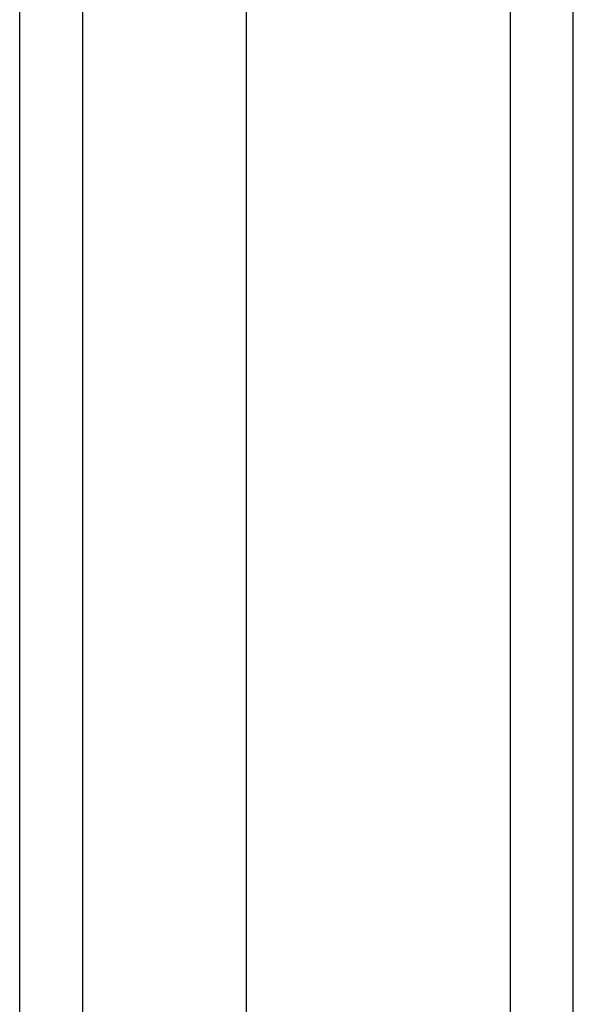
# Model space of a CAD drawing. Header units: inches. Extents: x 20 to 233, y 20 to 138.
# Tile 48 of 109: x 139.292 to 140.158, y 80.151 to 81.692. Entities that reach past the tile are written whole.
import ezdxf

# ---------------------------------------------------------------- set-up
doc = ezdxf.new("R2010")
doc.units = ezdxf.units.IN
doc.header["$MEASUREMENT"] = 0
doc.layers.add('Visible Edges(ANSI)', color=7, linetype='Continuous', lineweight=25)
doc.layers.add('Visible Tangent Edges(ANSI)', color=7, linetype='Continuous', lineweight=25)

msp = doc.modelspace()

# ---------------------------------------------------------------- linework, layer by layer
at = {"layer": 'Visible Edges(ANSI)'}
for p, q in [((140.158, 56.9053), (140.158, 104.7073)), ((139.6462, 104.0976), (139.6462, 57.5149)), ((139.2918, 57.7034), (139.2918, 103.9091))]:
    msp.add_line(p, q, dxfattribs=at)
at = {"layer": 'Visible Tangent Edges(ANSI)'}
for p, q in [((140.059, 104.7073), (140.059, 56.9053)), ((139.3908, 57.5734), (139.3908, 104.0391))]:
    msp.add_line(p, q, dxfattribs=at)

doc.saveas('drawing.dxf')
